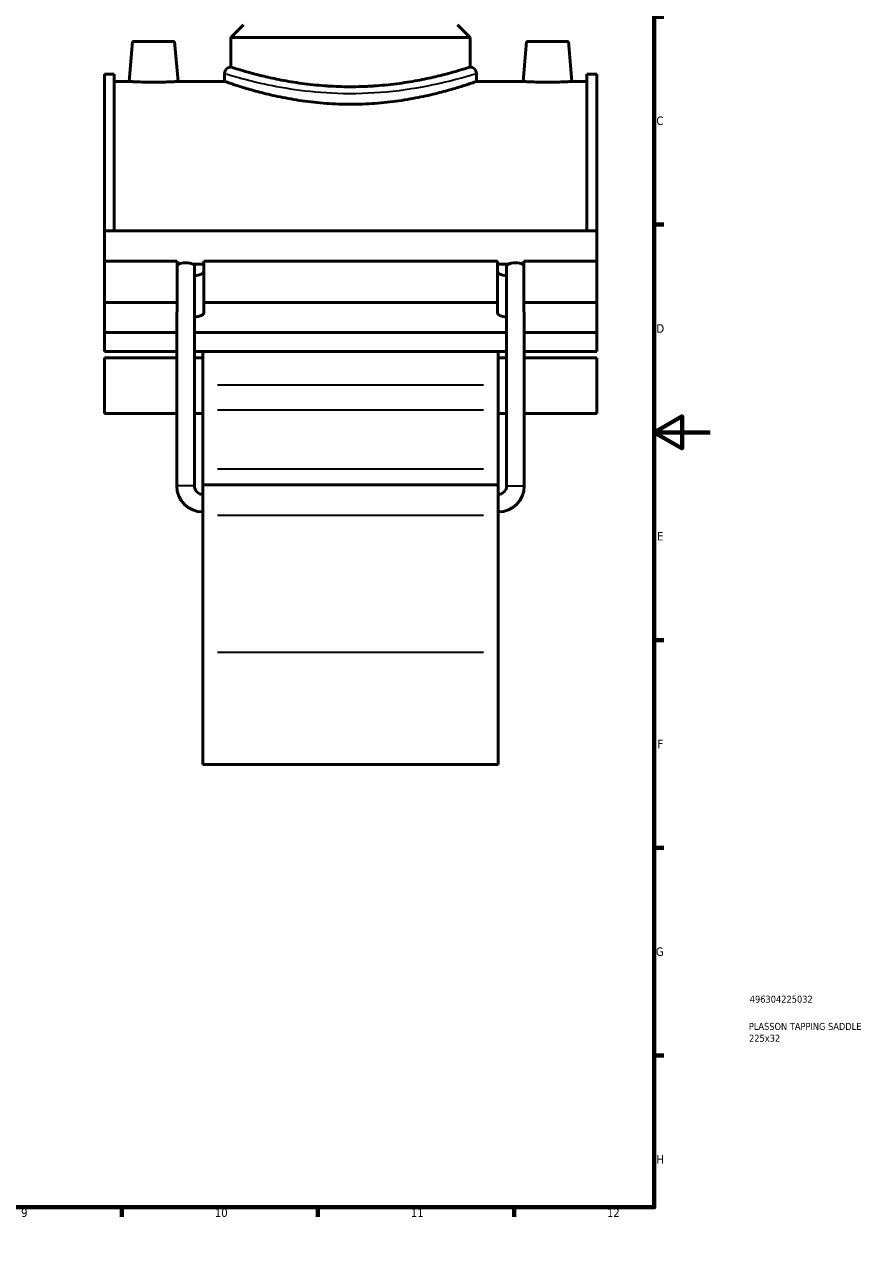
# Model space of a CAD drawing. Header units: millimetres. Extents: x 0 to 909, y -438 to 1024.
# Tile 3 of 5: x 596 to 898, y 0 to 443. Entities that reach past the tile are written whole.
import ezdxf

# ---------------------------------------------------------------- set-up
doc = ezdxf.new("R2010")
doc.units = ezdxf.units.MM
for name, color, linetype, lineweight in [('Border (ANSI)', 7, 'Continuous', 70), ('Title (ISO)', 7, 'Continuous', 50), ('Visible (ANSI)', 7, 'Continuous', 50), ('Visible Narrow (ANSI)', 7, 'Continuous', 35)]:
    doc.layers.add(name, color=color, linetype=linetype, lineweight=lineweight)
doc.styles.add('Note Text (ANSI)', font='tahoma.ttf')
doc.styles.add('Note Text (ISO)', font='tahoma.ttf')

# ---------------------------------------------------------------- blocks, each defined once
blk = doc.blocks.new('Borders Default Border')
at = {"layer": 'Border (ANSI)'}
for p, q in [((70.08, 574), (70.08, 577.45)), ((140.17, 574), (140.17, 577.45)), ((210.25, 574), (210.25, 577.45)), ((280.33, 574), (280.33, 577.45)), ((350.42, 574), (350.42, 577.45)), ((490.58, 574), (490.58, 577.45)), ((560.67, 574), (560.67, 577.45)), ((630.75, 574), (630.75, 577.45)), ((700.83, 574), (700.83, 577.45)), ((770.92, 574), (770.92, 577.45)), ((20, 519.75), (16.55, 519.75)), ((821, 519.75), (824.45, 519.75)), ((20, 445.5), (16.55, 445.5)), ((821, 445.5), (824.45, 445.5)), ((20, 371.25), (16.55, 371.25)), ((821, 371.25), (824.45, 371.25)), ((20, 222.75), (16.55, 222.75)), ((821, 222.75), (824.45, 222.75)), ((20, 148.5), (16.55, 148.5)), ((821, 148.5), (824.45, 148.5)), ((20, 74.25), (16.55, 74.25)), ((821, 74.25), (824.45, 74.25)), ((70.08, 20), (70.08, 16.55)), ((140.17, 20), (140.17, 16.55)), ((210.25, 20), (210.25, 16.55)), ((280.33, 20), (280.33, 16.55)), ((350.42, 20), (350.42, 16.55)), ((490.58, 20), (490.58, 16.55)), ((560.67, 20), (560.67, 16.55)), ((630.75, 20), (630.75, 16.55)), ((700.83, 20), (700.83, 16.55)), ((770.92, 20), (770.92, 16.55))]:
    blk.add_line(p, q, dxfattribs=at)
at = {"layer": 'Border (ANSI)', "flags": 128}
for points in [[(420.5, 594), (420.5, 574), (414.73, 584), (426.27, 584), (420.5, 574)], [(20, 20), (20, 574), (821, 574), (821, 20), (20, 20)], [(0, 297), (20, 297), (10, 302.77), (10, 291.23), (20, 297)], [(841, 297), (821, 297), (831, 302.77), (831, 291.23), (821, 297)], [(420.5, 0), (420.5, 20), (414.73, 10), (426.27, 10), (420.5, 20)]]:
    blk.add_lwpolyline(points, dxfattribs=at)
at = {"layer": 'Border (ANSI)', "color": 230, "true_color": 0xff0080, "attachment_point": 7, "style": 'Note Text (ANSI)'}
for s, insert, char_height in [('1', (34.35, 574.4), 3.05), ('2', (104.2, 574.4), 3.05), ('3', (174.26, 574.34), 3.05), ('4', (244.23, 574.4), 3.05), ('5', (314.48, 574.34), 3.05), ('6', (384.49, 574.34), 3.05), ('7', (454.6, 574.4), 3.05), ('8', (524.63, 574.33), 3.05), ('9', (594.7, 574.34), 3.05), ('10', (663.96, 574.34), 3.048), ('11', (734.04, 574.4), 3.048), ('12', (804.13, 574.4), 3.048), ('A', (16.78, 555.35), 3.05), ('A', (821.63, 555.35), 3.05), ('B', (17.15, 481.1), 3.05), ('B', (821.99, 481.1), 3.05), ('C', (16.95, 406.8), 3.05), ('C', (821.8, 406.8), 3.05), ('D', (16.96, 332.6), 3.05), ('D', (821.81, 332.6), 3.05), ('E', (17.21, 258.35), 3.05), ('E', (822.05, 258.35), 3.05), ('F', (17.29, 184.1), 3.05), ('F', (822.14, 184.1), 3.05), ('G', (16.81, 109.79), 3.05), ('G', (821.66, 109.79), 3.05), ('H', (16.97, 35.6), 3.05), ('H', (821.81, 35.6), 3.05), ('1', (34.35, 16.55), 3.05), ('2', (104.2, 16.55), 3.05), ('3', (174.26, 16.49), 3.05), ('4', (244.23, 16.55), 3.05), ('5', (314.48, 16.49), 3.05), ('6', (384.49, 16.49), 3.05), ('7', (454.6, 16.55), 3.05), ('8', (524.63, 16.48), 3.05), ('9', (594.7, 16.49), 3.05), ('10', (663.96, 16.49), 3.048), ('11', (734.04, 16.55), 3.048), ('12', (804.13, 16.55), 3.048)]:
    blk.add_mtext(s, dxfattribs=dict(at, insert=insert, char_height=char_height))
blk = doc.blocks.new('Title Blocks ISO')
at = {"layer": 'Title (ISO)', "color": 232, "true_color": 0xca0064, "style": 'Note Text (ISO)'}
for tag, p in [('PART_NUMBER_001', (34.16, 73.13)), ('DESCRIPTION_001', (33.84, 63.4)), ('DESCRIPTION_002', (33.91, 59.18))]:
    blk.add_attdef(tag, p, '', height=2.5, dxfattribs=at)

msp = doc.modelspace()

# ---------------------------------------------------------------- linework, layer by layer
at = {"layer": 'Visible (ANSI)'}
for p, q in [((674.214, 442.695), (669.714, 438.195)), ((750.714, 442.695), (755.214, 438.195)), ((634.564, 436.695), (633.317, 422.445)), ((634.564, 436.695), (649.564, 436.695)), ((649.564, 436.695), (650.81, 422.445)), ((755.214, 438.195), (669.714, 438.195)), ((669.714, 427.575), (669.714, 438.195)), ((755.214, 427.575), (755.214, 438.195)), ((775.364, 436.695), (774.117, 422.445)), ((790.364, 436.695), (775.364, 436.695)), ((790.364, 436.695), (791.61, 422.445)), ((624.464, 369.009), (624.464, 425.01)), ((627.984, 425.01), (624.464, 425.01)), ((627.984, 425.01), (627.984, 369.009)), ((667.464, 425.325), (667.464, 422.445)), ((757.464, 425.325), (757.464, 422.445)), ((796.944, 425.01), (796.944, 369.009)), ((800.464, 425.01), (796.944, 425.01)), ((800.464, 369.009), (800.464, 425.01)), ((627.984, 422.445), (633.317, 422.445)), ((650.81, 422.445), (667.464, 422.445)), ((757.464, 422.445), (774.117, 422.445)), ((791.61, 422.445), (796.944, 422.445)), ((624.464, 369.009), (800.464, 369.009)), ((624.464, 358.246), (624.464, 369.009)), ((800.464, 358.246), (800.464, 369.009)), ((624.464, 358.246), (650.539, 358.246)), ((624.464, 343.446), (624.464, 358.246)), ((650.539, 343.446), (650.539, 358.246)), ((650.539, 357.169), (650.952, 357.169)), ((656.055, 357.169), (659.989, 357.169)), ((656.654, 277.855), (656.654, 356.496)), ((659.989, 358.246), (659.989, 343.446)), ((659.989, 358.246), (764.939, 358.246)), ((764.939, 343.446), (764.939, 358.246)), ((764.939, 357.169), (768.872, 357.169)), ((768.274, 277.855), (768.274, 356.496)), ((773.975, 357.169), (774.389, 357.169)), ((774.389, 358.246), (774.389, 343.446)), ((774.389, 358.246), (800.464, 358.246)), ((800.464, 343.446), (800.464, 358.246)), ((624.464, 343.446), (650.539, 343.446)), ((624.464, 332.672), (624.464, 343.446)), ((650.539, 340.123), (650.539, 343.446)), ((659.989, 343.446), (659.989, 339.675)), ((659.989, 343.446), (764.939, 343.446)), ((764.939, 339.675), (764.939, 343.446)), ((774.389, 343.446), (774.389, 340.123)), ((774.389, 343.446), (800.464, 343.446)), ((800.464, 343.446), (800.464, 332.672)), ((650.354, 277.855), (650.354, 339.736)), ((774.574, 277.855), (774.574, 339.736)), ((650.354, 332.672), (624.464, 332.672)), ((624.464, 332.672), (624.464, 325.944)), ((768.274, 332.672), (656.654, 332.672)), ((800.464, 332.672), (774.574, 332.672)), ((800.464, 325.944), (800.464, 332.672)), ((624.464, 325.944), (650.354, 325.944)), ((624.464, 323.612), (624.464, 303.708)), ((624.464, 323.612), (650.354, 323.612)), ((656.654, 325.944), (768.274, 325.944)), ((656.654, 323.612), (659.664, 323.612)), ((659.664, 325.944), (659.664, 313.822)), ((765.264, 313.822), (765.264, 325.944)), ((765.264, 323.612), (768.274, 323.612)), ((774.574, 325.944), (800.464, 325.944)), ((774.574, 323.612), (800.464, 323.612)), ((800.464, 303.708), (800.464, 323.612)), ((659.664, 313.822), (659.664, 304.997)), ((765.264, 304.997), (765.264, 313.822)), ((624.464, 303.708), (650.354, 303.708)), ((656.654, 303.708), (659.664, 303.708)), ((659.664, 284.004), (659.664, 304.997)), ((765.264, 304.997), (765.264, 284.004)), ((765.264, 303.708), (768.274, 303.708)), ((774.574, 303.708), (800.464, 303.708)), ((659.664, 278.22), (659.664, 284.004)), ((765.264, 284.004), (765.264, 278.22)), ((659.664, 278.22), (659.664, 267.426)), ((659.664, 278.22), (765.264, 278.22)), ((765.264, 267.426), (765.264, 278.22)), ((659.664, 218.387), (659.664, 267.426)), ((765.264, 267.426), (765.264, 218.387)), ((659.664, 218.387), (659.664, 178.32)), ((765.264, 178.32), (765.264, 218.387)), ((659.664, 178.32), (765.264, 178.32))]:
    msp.add_line(p, q, dxfattribs=at)
for centre, radius, start, end in [((669.714, 425.325), 2.25, 90, 180), ((755.214, 425.325), 2.25, 0, 90), ((659.664, 277.855), 9.31, 180, 270), ((659.664, 277.855), 3.01, 180, 270), ((765.264, 277.855), 9.31, 270, 0), ((765.264, 277.855), 3.01, 270, 0)]:
    msp.add_arc(centre, radius, start, end, dxfattribs=at)
for centre, major_axis, ratio, start_param, end_param in [((653.504, 356.496), (3.15, 0), 0.3639702, 2.5150727, 2.7971679), ((653.504, 356.496), (-3.15, 0), 0.3639702, 3.7681126, 5.6566653), ((653.504, 356.496), (3.15, 0), 0.3639702, 0, 0.62652), ((655.264, 354.475), (4.725, 0), 0.3420201, 5.0109863, 6.2831853), ((769.664, 354.475), (-4.725, 0), 0.3420201, 0, 1.272199), ((771.424, 356.496), (3.15, 0), 0.3639702, 2.5150727, 3.1415927), ((771.424, 356.496), (-3.15, 0), 0.3639702, 3.7681126, 5.6566653), ((771.424, 356.496), (3.15, 0), 0.3639702, 0.3444248, 0.62652), ((653.504, 339.736), (3.15, 0), 0.3639702, 2.7971679, 3.1415927), ((655.264, 339.675), (4.725, 0), 0.3420201, 5.0109863, 6.2831853), ((769.664, 339.675), (-4.725, 0), 0.3420201, 0, 1.272199), ((771.424, 339.736), (3.15, 0), 0.3639702, 0, 0.3444248)]:
    msp.add_ellipse(centre, major_axis=major_axis, ratio=ratio, start_param=start_param, end_param=end_param, dxfattribs=at)
for points, knots in [([(755.214, 427.575), (755.214, 427.575), (754.953, 427.491), (753.862, 427.147), (753.031, 426.887), (750.844, 426.235), (749.485, 425.842), (746.353, 424.996), (744.579, 424.543), (740.805, 423.665), (738.672, 423.208), (734.023, 422.344), (731.506, 421.939), (726.246, 421.261), (723.498, 420.989), (717.96, 420.628), (715.169, 420.538), (709.759, 420.538), (706.968, 420.628), (701.429, 420.989), (698.681, 421.261), (693.421, 421.939), (690.905, 422.344), (686.255, 423.208), (684.122, 423.665), (680.348, 424.543), (678.575, 424.996), (675.442, 425.842), (674.084, 426.235), (671.896, 426.887), (671.066, 427.147), (669.974, 427.491), (669.714, 427.575), (669.714, 427.575)], [6.491134, 6.491134, 6.491134, 6.491134, 7.3023663, 7.3023663, 8.1135985, 8.1135985, 8.9248308, 8.9248308, 9.736063, 9.736063, 10.5476143, 10.5476143, 11.3591655, 11.3591655, 12.1707168, 12.1707168, 12.9822681, 12.9822681, 13.7938194, 13.7938194, 14.6053706, 14.6053706, 15.4169219, 15.4169219, 16.2284732, 16.2284732, 17.0397054, 17.0397054, 17.8509377, 17.8509377, 18.6621699, 18.6621699, 19.4734021, 19.4734021, 19.4734021, 19.4734021]), ([(650.81, 422.445), (650.81, 422.445), (650.592, 422.429), (649.701, 422.373), (649.03, 422.333), (647.478, 422.257), (646.495, 422.217), (644.338, 422.16), (643.164, 422.144), (640.963, 422.144), (639.79, 422.16), (637.633, 422.217), (636.649, 422.257), (635.098, 422.333), (634.426, 422.373), (633.536, 422.429), (633.317, 422.445), (633.317, 422.445)], [1.3203318, 1.3203318, 1.3203318, 1.3203318, 1.6503014, 1.6503014, 1.9802711, 1.9802711, 2.3104673, 2.3104673, 2.6406636, 2.6406636, 2.9708599, 2.9708599, 3.3010562, 3.3010562, 3.6310258, 3.6310258, 3.9609955, 3.9609955, 3.9609955, 3.9609955]), ([(757.464, 422.445), (757.464, 422.445), (757.188, 422.347), (756.038, 421.95), (755.162, 421.651), (752.859, 420.898), (751.428, 420.444), (748.132, 419.466), (746.267, 418.943), (742.299, 417.927), (740.056, 417.397), (735.167, 416.395), (732.519, 415.923), (726.984, 415.135), (724.091, 414.817), (718.257, 414.395), (715.316, 414.291), (709.611, 414.291), (706.67, 414.395), (700.836, 414.817), (697.943, 415.135), (692.408, 415.923), (689.761, 416.395), (684.871, 417.397), (682.629, 417.927), (678.66, 418.943), (676.795, 419.466), (673.499, 420.444), (672.069, 420.898), (669.765, 421.651), (668.89, 421.95), (667.739, 422.347), (667.464, 422.445), (667.464, 422.445)], [6.8438585, 6.8438585, 6.8438585, 6.8438585, 7.6990942, 7.6990942, 8.5543298, 8.5543298, 9.4095655, 9.4095655, 10.2648012, 10.2648012, 11.1205301, 11.1205301, 11.9762591, 11.9762591, 12.831988, 12.831988, 13.687717, 13.687717, 14.5434459, 14.5434459, 15.3991749, 15.3991749, 16.2549038, 16.2549038, 17.1106327, 17.1106327, 17.9658684, 17.9658684, 18.8211041, 18.8211041, 19.6763398, 19.6763398, 20.5315754, 20.5315754, 20.5315754, 20.5315754]), ([(791.61, 422.445), (791.61, 422.445), (791.392, 422.429), (790.501, 422.373), (789.83, 422.333), (788.278, 422.257), (787.295, 422.217), (785.138, 422.16), (783.964, 422.144), (782.864, 422.144), (781.763, 422.144), (780.59, 422.16), (778.433, 422.217), (777.449, 422.257), (775.898, 422.333), (775.226, 422.373), (774.336, 422.429), (774.117, 422.445), (774.117, 422.445)], [3.9609955, 3.9609955, 3.9609955, 3.9609955, 4.2909651, 4.2909651, 4.6209347, 4.6209347, 4.951131, 4.951131, 5.2813273, 5.2813273, 5.2813273, 5.6115236, 5.6115236, 5.9417198, 5.9417198, 6.2716895, 6.2716895, 6.6016591, 6.6016591, 6.6016591, 6.6016591])]:
    msp.add_open_spline(points, degree=3, knots=knots, dxfattribs=at)
at = {"layer": 'Visible Narrow (ANSI)'}
for p, q in [((759.984, 313.822), (664.944, 313.822)), ((664.944, 304.997), (759.984, 304.997)), ((664.944, 284.004), (759.984, 284.004)), ((656.615, 277.855), (650.393, 277.855)), ((768.313, 277.855), (774.535, 277.855)), ((664.944, 267.426), (759.984, 267.426)), ((664.944, 218.387), (759.984, 218.387))]:
    msp.add_line(p, q, dxfattribs=at)
for points, knots in [([(668.029, 425.148), (668.563, 424.984), (669.471, 424.711), (672.93, 423.71), (676.19, 422.806), (683.818, 421.07), (687.993, 420.248), (697.305, 418.915), (702.47, 418.422), (713.635, 418.04), (719.65, 418.234), (731.442, 419.33), (737.145, 420.28), (746.096, 422.154), (749.581, 423.056), (754.505, 424.419), (756.115, 424.91), (756.902, 425.152)], [-33.5100056, -33.5100056, -33.5100056, -33.5100056, -32.5321353, -32.5321353, -30.8277686, -30.8277686, -29.3407665, -29.3407665, -27.8086107, -27.8086107, -26.1027682, -26.1027682, -24.2467008, -24.2467008, -22.6407604, -22.6407604, -21.2002106, -21.2002106, -21.2002106, -21.2002106]), ([(754.68, 427.399), (753.933, 427.153), (752.403, 426.653), (747.725, 425.267), (744.415, 424.35), (735.911, 422.444), (730.493, 421.477), (719.29, 420.362), (713.577, 420.165), (702.97, 420.554), (698.063, 421.055), (689.217, 422.411), (685.25, 423.247), (678.004, 425.013), (674.906, 425.932), (671.62, 426.95), (670.757, 427.229), (670.25, 427.396)], [21.2002106, 21.2002106, 21.2002106, 21.2002106, 22.6407604, 22.6407604, 24.2467008, 24.2467008, 26.1027682, 26.1027682, 27.8086107, 27.8086107, 29.3407665, 29.3407665, 30.8277686, 30.8277686, 32.5321353, 32.5321353, 33.5100056, 33.5100056, 33.5100056, 33.5100056])]:
    msp.add_open_spline(points, degree=3, knots=knots, dxfattribs=at)

# ---------------------------------------------------------------- block references
msp.add_blockref('Borders Default Border', (0, 0))
msp.add_blockref('Title Blocks ISO', (821, 20)).add_auto_attribs({'PART_NUMBER_001': '496304225032', 'DESCRIPTION_001': 'PLASSON TAPPING SADDLE', 'DESCRIPTION_002': '225x32'})

doc.saveas('drawing.dxf')
